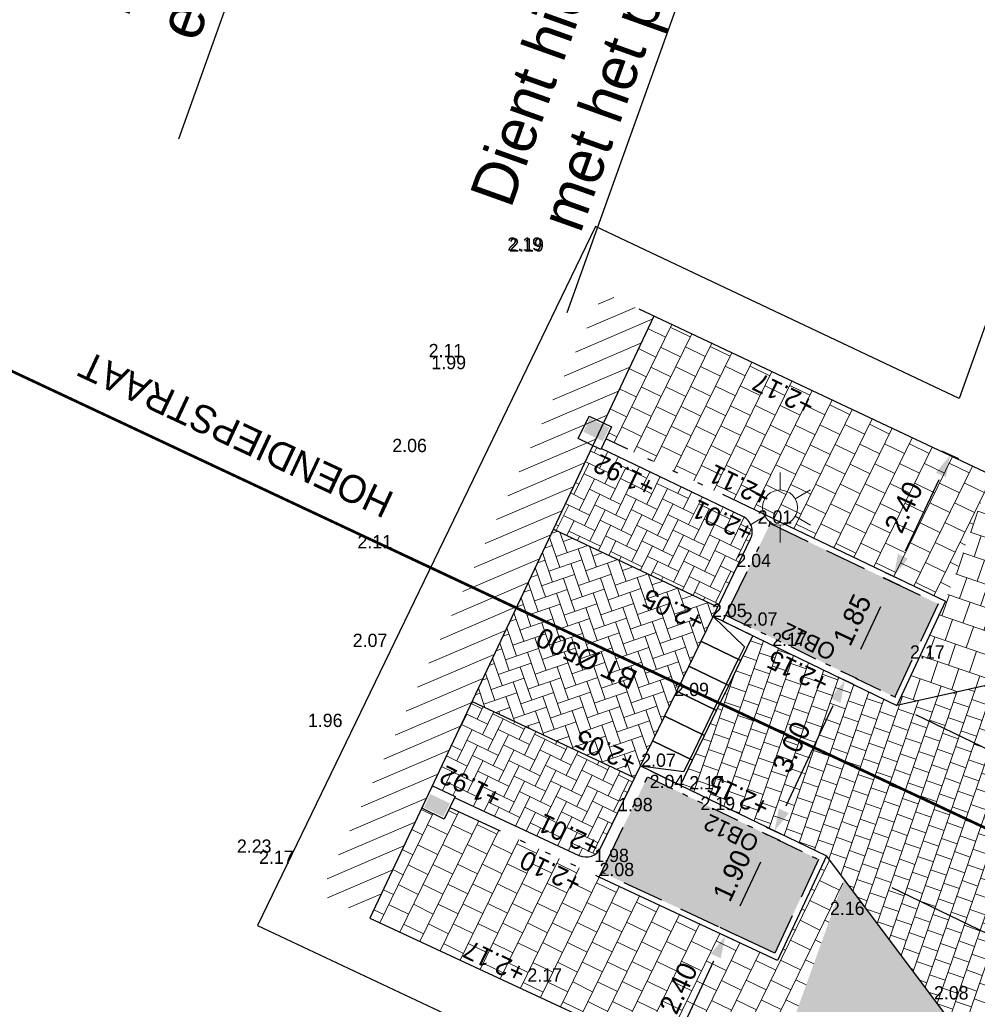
# Model space of a CAD drawing. Header units: metres. Extents: x 134157 to 138734, y 451157 to 455772.
# Tile 137 of 256: x 136385 to 136402, y 453375 to 453392. Entities that reach past the tile are written whole.
import ezdxf
from ezdxf import colors
from ezdxf.entities.mleader import LeaderData, LeaderLine
from ezdxf.enums import TextEntityAlignment as Align
from ezdxf.math import Vec2, Vec3

# ---------------------------------------------------------------- set-up
doc = ezdxf.new("R2010")
doc.units = ezdxf.units.M
for name, pattern in [('DASHDOT__G2', [1.2, 0.6, -0.3, 0, -0.3]), ('HIDDEN__G5', [1.125, 0.75, -0.375]), ('TR13X15__G2', [2.2, 1, -0.4, 0, -0.4, 0, -0.4]), ('TR18X20__G2', [2.6, 1, -0.4, 0, -0.4, 0, -0.4, 0, -0.4])]:
    doc.linetypes.add(name, pattern=pattern)
doc.layers.add('-DR-alg-hulplijnen aandachtspunten', color=210, linetype='Continuous', plot=False)
doc.layers.add('-DR-alg-hulplijnen bochtstralen uitritconstructies', color=210, linetype='Continuous', plot=False)
doc.layers.add('-DR-alg-hulplijnen kantverharding asflast nieuwe fietsstraat', color=7, linetype='Continuous', true_color=0xff9429, plot=False)
for name, color, linetype in [('-DR-alg-projectgrens 1-200', 3, 'PROJECTGRENS_1-200'), ('-DR-alg-txt-straatnaam', 2, 'Continuous'), ('-DR-bs-rio-DWA Jutfaseweg', 253, 'Continuous'), ('-DR-bs-rio-trottoirkolk', 253, 'Continuous'), ('-DR-bs-rio-txt @ 0.2', 253, 'Continuous'), ('-DR-bs-txt-hoogtemaat', 253, 'Continuous'), ('-DR-nw-maatvoering', 3, 'Continuous'), ('-DR-nw-txt-hoogtemaat', 2, 'Continuous'), ('-DR-nw-vh-band 10x20 ob', 2, 'HIDDEN__G5'), ('-DR-nw-vh-band 12x25 ob', 2, 'TR13X15__G2'), ('-DR-nw-vh-band 18-20x25', 2, 'TR18X20__G2'), ('-DR-nw-vh-band 5-20x25', 2, 'DASHDOT__G2'), ('-DR-nw-vh-band inritband 800x180x500mm', 2, 'Continuous'), ('-DR-nw-vh-kantverharding', 3, 'Continuous'), ('-DR-nw-vh-scheiding erfgrens en bebouwing', 3, 'Continuous'), ('-DR-nw-vh-scheiding verhardingen trottoir', 1, 'Continuous'), ('-DR-nw-vh-txt-kantopsluitingen', 2, 'Continuous')]:
    doc.layers.add(name, color=color, linetype=linetype)
for name, color, linetype, lineweight in [('-DR-bs-inr-lichtmast', 253, 'Continuous', 13), ('-DR-nw-vh-arc-bss grijs', 252, 'Continuous', 9), ('-DR-nw-vh-arc-dubbelklinkers inritten', 253, 'Continuous', 9), ('-DR-nw-vh-arc-herstellen verharding', 253, 'Continuous', 5), ('-DR-nw-vh-arc-tegels 300x300x45', 253, 'Continuous', 9)]:
    doc.layers.add(name, color=color, linetype=linetype, lineweight=lineweight)
doc.layers.add('-DR-nw-gr-arc-beplanting', color=7, linetype='Continuous', true_color=0xe5f0e7)
doc.layers.add('-DR-nw-gr-arc-gras', color=7, linetype='Continuous', true_color=0xb5d5a4)
doc.layers.add('-DR-nw-vh-arc-bss rood', color=7, linetype='Continuous', lineweight=9, true_color=0xce9c9c)
doc.layers.add('-DR-nw-vh-kantverharding halfverharding stabilizer', color=7, linetype='Continuous', true_color=0xe2e1c1, transparency=0.1)
doc.styles.add('18_200', font='romans', dxfattribs={"width": 0.8, "height": 0.36})
doc.styles.add('CE', font='txt', dxfattribs={"height": 1.8})
doc.styles.add('Drong', font='txt', dxfattribs={"height": 1.8})
doc.linetypes.add('PROJECTGRENS_1-200', pattern='A,0.32,-0.13,[133,ltypeshp.shx,S=0.13,R=0,X=-0.13,Y=0],-0.13,1.27', length=1.85)
doc.dimstyles.new('Drong', dxfattribs={"dimtxt": 1.8, "dimasz": 2.5, "dimexe": 0, "dimexo": 0, "dimgap": 0.9, "dimtad": 1, "dimzin": 0, "dimdsep": 46, "dimtxsty": 'Drong', "dimblk": 'dimblk-wit', "dimcen": 0, "dimse1": 1, "dimse2": 1, "dimclrd": 256, "dimclre": 1, "dimclrt": 7, "dimadec": 0, "dimazin": 0, "dimtfac": 1, "dimtmove": 0, "dimatfit": 3, "dimfxl": 1, "dimtolj": 1, "dimtzin": 0, "dimarcsym": 0})
pattern_1 = [(71, (0, 0), (-0.05887645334, 0.44332106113), [0.4, -0.4]), (161, (0, 0), (-0.13022726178, -0.37820743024), [])]
pattern_2 = [(64, (0, 0), (-0.0966888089, 0.28080469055), [0.63, -0.21]), (334, (-0.3775, 0.18412), (-0.0966888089, 0.28080469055), [0.63, -0.21])]
pattern_3 = [(115.335625, (136419.71802, 453326.2367), (-0.223681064, -0.105903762), [0.06, -0.187485]), (205.335625, (136419.71802, 453326.2367), (0.105903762, -0.223681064), [0.06, -0.187485])]
pattern_4 = [(154, (0, 0), (-0.44719184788, -0.00441035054), [0.4, -0.4]), (244, (0, 0), (0.35951761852, -0.1753484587), [])]

# ---------------------------------------------------------------- blocks, each defined once
blk = doc.blocks.new('*U35')
for points in [[(-0.218, -0.45), (0.502, -0.799), (0.72, -0.349), (0, 0)], [(0, 0), (0.566, -0.552), (0.457, -0.777)], [(-0.436, -0.9), (0.284, -1.249), (0.502, -0.799), (-0.218, -0.45)], [(0.239, -1.227), (0.457, -0.777)], [(-0.654, -1.35), (0.066, -1.699), (0.284, -1.249), (-0.436, -0.9)], [(0.021, -1.677), (0.239, -1.227)], [(-0.872, -1.8), (-0.152, -2.149), (0.066, -1.699), (-0.654, -1.35)], [(-0.197, -2.127), (0.021, -1.677)], [(-1.09, -2.25), (-0.37, -2.599), (-0.152, -2.149), (-0.872, -1.8)], [(-0.415, -2.577), (-0.197, -2.127)], [(-1.308, -2.7), (-0.588, -3.049), (-0.37, -2.599), (-1.09, -2.25)], [(-1.308, -2.7), (-0.524, -2.802), (-0.415, -2.577)]]:
    blk.add_lwpolyline(points)
blk = doc.blocks.new('*U122')
at = {"style": 'Drong'}
blk.add_attdef('BOBR', text='', height=1.8, rotation=84.51405, dxfattribs=at).set_placement((7.819, 81.414), align=Align.BOTTOM_RIGHT)
blk.add_attdef('MATERIAAL', text='', height=1.8, rotation=84.51405, dxfattribs=at).set_placement((0, 0), align=Align.BOTTOM_CENTER)
blk.add_attdef('BOBL', text='', height=1.8, rotation=84.51405, dxfattribs=at).set_placement((-6.483, -67.504), align=Align.BOTTOM_LEFT)
blk = doc.blocks.new('*U288')
blk.add_hatch(color=256).paths.add_polyline_path([(-0.03, -0.15), (-0.031, -0.42), (-0.421, -0.419), (-0.42, -0.149)])
blk.add_lwpolyline([(0, 0), (-0.001, -0.45), (-0.451, -0.449), (-0.45, 0.001)], close=True)
blk = doc.blocks.new('*U289')
blk.add_hatch(color=256).paths.add_polyline_path([(0.03, 0.15), (0.03, 0.42), (0.42, 0.42), (0.42, 0.15)])
blk.add_lwpolyline([(0, 0), (0, 0.45), (0.45, 0.45), (0.45, 0)], close=True)
blk = doc.blocks.new('dimblk-wit')
at = {"color": 7}
blk.add_line((0, -0.3333), (0, 0.3333), dxfattribs=at)
blk.add_solid([(0, 0), (-0.8, 0.2), (-0.8, -0.2)], dxfattribs=at)
blk = doc.blocks.new('*D290')
at = {"layer": '-DR-nw-maatvoering', "lineweight": -2, "transparency": 16777216}
blk.add_line((136398.776, 453378.238), (136399.623, 453380.05), dxfattribs=at)
at = {"layer": 'Defpoints', "color": 0, "transparency": 16777216}
for p in [(136399.834, 453380.503), (136399.834, 453380.503), (136398.564, 453377.785)]:
    blk.add_point(p, dxfattribs=at)
at = {"layer": '-DR-nw-maatvoering', "lineweight": -2, "transparency": 16777216, "xscale": 0.5, "yscale": 0.5, "zscale": 0.5}
for p, rotation in [((136399.834, 453380.503), 64.94902218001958), ((136398.564, 453377.785), 244.9490221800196)]:
    blk.add_blockref('dimblk-wit', p, dxfattribs=dict(at, rotation=rotation))
at = {"layer": '-DR-nw-maatvoering', "color": 7, "transparency": 16777216, "insert": (136398.87, 453379.298), "char_height": 0.36, "attachment_point": 5, "rotation": 64.949, "style": 'Drong'}
blk.add_mtext('\\A1;3.00', dxfattribs=at)
blk = doc.blocks.new('*D291')
at = {"layer": '-DR-nw-maatvoering', "lineweight": -2, "transparency": 16777216}
blk.add_line((136397.462, 453375.435), (136396.86, 453374.148), dxfattribs=at)
at = {"layer": 'Defpoints', "color": 0, "transparency": 16777216}
for p in [(136397.674, 453375.888), (136396.649, 453373.695), (136396.649, 453373.695)]:
    blk.add_point(p, dxfattribs=at)
at = {"layer": '-DR-nw-maatvoering', "lineweight": -2, "transparency": 16777216, "xscale": 0.5, "yscale": 0.5, "zscale": 0.5}
for p, rotation in [((136397.674, 453375.888), 64.95159069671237), ((136396.649, 453373.695), 244.9515906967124)]:
    blk.add_blockref('dimblk-wit', p, dxfattribs=dict(at, rotation=rotation))
at = {"layer": '-DR-nw-maatvoering', "color": 7, "transparency": 16777216, "insert": (136396.832, 453374.946), "char_height": 0.36, "attachment_point": 5, "rotation": 64.9516, "style": 'Drong'}
blk.add_mtext('\\A1;2.40', dxfattribs=at)
blk = doc.blocks.new('*D292')
at = {"layer": '-DR-nw-maatvoering', "lineweight": -2, "transparency": 16777216}
blk.add_line((136401.527, 453384.122), (136400.925, 453382.834), dxfattribs=at)
at = {"layer": 'Defpoints', "color": 0, "transparency": 16777216}
for p in [(136401.738, 453384.575), (136400.713, 453382.381), (136400.713, 453382.381)]:
    blk.add_point(p, dxfattribs=at)
at = {"layer": '-DR-nw-maatvoering', "lineweight": -2, "transparency": 16777216, "xscale": 0.5, "yscale": 0.5, "zscale": 0.5}
for p, rotation in [((136401.738, 453384.575), 64.95159069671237), ((136400.713, 453382.381), 244.9515906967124)]:
    blk.add_blockref('dimblk-wit', p, dxfattribs=dict(at, rotation=rotation))
at = {"layer": '-DR-nw-maatvoering', "color": 7, "transparency": 16777216, "insert": (136400.896, 453383.632), "char_height": 0.36, "attachment_point": 5, "rotation": 64.9516, "style": 'Drong'}
blk.add_mtext('\\A1;2.40', dxfattribs=at)
blk = doc.blocks.new('*D293')
at = {"layer": '-DR-nw-maatvoering', "lineweight": -2, "transparency": 16777216}
blk.add_line((136400.477, 453381.829), (136400.117, 453381.059), dxfattribs=at)
at = {"layer": 'Defpoints', "color": 0, "transparency": 16777216}
for p in [(136400.888, 453382.189), (136399.905, 453380.606), (136400.014, 453380.555)]:
    blk.add_point(p, dxfattribs=at)
at = {"layer": '-DR-nw-maatvoering', "lineweight": -2, "transparency": 16777216, "xscale": 0.5, "yscale": 0.5, "zscale": 0.5}
for p, rotation in [((136400.689, 453382.282), 64.95159069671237), ((136399.905, 453380.606), 244.9515906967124)]:
    blk.add_blockref('dimblk-wit', p, dxfattribs=dict(at, rotation=rotation))
at = {"layer": '-DR-nw-maatvoering', "color": 7, "transparency": 16777216, "insert": (136399.967, 453381.598), "char_height": 0.36, "attachment_point": 5, "rotation": 64.9516, "style": 'Drong'}
blk.add_mtext('\\A1;1.85', dxfattribs=at)
blk = doc.blocks.new('*D294')
at = {"layer": '-DR-nw-maatvoering', "lineweight": -2, "transparency": 16777216}
blk.add_line((136398.312, 453377.223), (136397.941, 453376.428), dxfattribs=at)
at = {"layer": 'Defpoints', "color": 0, "transparency": 16777216}
for p in [(136398.724, 453377.583), (136397.729, 453375.975), (136397.838, 453375.924)]:
    blk.add_point(p, dxfattribs=at)
at = {"layer": '-DR-nw-maatvoering', "lineweight": -2, "transparency": 16777216, "xscale": 0.5, "yscale": 0.5, "zscale": 0.5}
for p, rotation in [((136398.524, 453377.676), 64.95159069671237), ((136397.729, 453375.975), 244.9515906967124)]:
    blk.add_blockref('dimblk-wit', p, dxfattribs=dict(at, rotation=rotation))
at = {"layer": '-DR-nw-maatvoering', "color": 7, "transparency": 16777216, "insert": (136397.797, 453376.98), "char_height": 0.36, "attachment_point": 5, "rotation": 64.9516, "style": 'Drong'}
blk.add_mtext('\\A1;1.90', dxfattribs=at)
blk = doc.blocks.new('LICHTMAST')
at = {"ltscale": 0.1}
for p, q in [((0, 0.1266), (0, 0.2531)), ((-0.1096, 0.0633), (-0.2192, 0.1266)), ((0.1096, 0.0633), (0.2192, 0.1266)), ((-0.1096, -0.0633), (-0.2192, -0.1266)), ((0.1096, -0.0633), (0.2192, -0.1266)), ((0, -0.1266), (0, -0.2531))]:
    blk.add_line(p, q, dxfattribs=at)
blk.add_circle((0, 0), 0.1266, dxfattribs=at)
at = {"style": '18_200', "width": 0.8}
blk.add_attdef('HOOGTE', (0.2467, 0.2424), '', height=0.25, dxfattribs=at)

msp = doc.modelspace()

# ---------------------------------------------------------------- hatches: boundary and pattern name
at = {"layer": '-DR-nw-gr-arc-beplanting'}
h = msp.add_hatch(color=256, dxfattribs=at)
h.dxf.hatch_style = 1
h.paths.add_polyline_path([(136400.733, 453380.204), (136401.518, 453381.885), (136398.488, 453383.336), (136397.686, 453381.679)])
h = msp.add_hatch(color=256, dxfattribs=at)
h.dxf.hatch_style = 1
h.paths.add_polyline_path([(136396.274, 453378.763), (136395.44, 453377.043), (136398.571, 453375.579), (136399.361, 453377.268)])
at = {"layer": '-DR-nw-gr-arc-gras', "transparency": 33554687}
h = msp.add_hatch(dxfattribs=at)
h.set_pattern_fill('AGR-BOLLEN', color=256, scale=0.1, pattern_type=2)
h.set_pattern_definition(pattern_3)
edge = h.paths.add_edge_path()
edge.add_arc((-7000776.81, 3043164.568), 7592527.997, 340.0567505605, 340.0572256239)
edge.add_line((136455.782, 453494.254), (136455.124, 453494.493))
edge.add_arc((380495.222, 364992.548), 259592.304, 160.06665688, 160.08044536)
edge.add_line((136433.832, 453435.762), (136433.813, 453435.768))
edge.add_line((136433.813, 453435.768), (136432.179, 453431.255))
edge.add_line((136432.179, 453431.255), (136432.198, 453431.248))
edge.add_line((136432.198, 453431.248), (136431.678, 453429.87))
edge.add_line((136431.678, 453429.87), (136432.336, 453429.631))
edge.add_line((136432.336, 453429.631), (136434.309, 453435.077))
h = msp.add_hatch(dxfattribs=at)
h.set_pattern_fill('AGR-BOLLEN', color=256, scale=0.1, pattern_type=2)
h.set_pattern_definition(pattern_3)
edge = h.paths.add_edge_path()
edge.add_line((136383.213, 453288.902), (136370.311, 453255.802))
edge.add_line((136370.311, 453255.802), (136371.256, 453255.486))
edge.add_line((136371.256, 453255.486), (136384.151, 453288.554))
edge.add_line((136384.151, 453288.554), (136396.096, 453322.379))
edge.add_arc((144469.921, 450472.563), 8562.015, 160.3124921, 160.5585073, ccw=False)
edge.add_arc((136275.927, 453000.171), 380.647, 69.38656, 69.63258, ccw=False)
edge.add_arc((138171.73, 452736.535), 1867.673, 160.368791, 160.614806, ccw=False)
edge.add_arc((136543.228, 453720.076), 379.268, 249.61015, 249.85616, ccw=False)
edge.add_arc((139775.648, 452174.236), 3568.916, 160.2709, 160.516915, ccw=False)
edge.add_line((136416.23, 453379.007), (136415.289, 453379.344))
edge.add_arc((149594.404, 448661.535), 13998.1, 160.3038427, 160.5498578)
edge.add_line((136395.153, 453322.712), (136383.213, 453288.902))
at = {"layer": '-DR-nw-vh-arc-bss grijs'}
h = msp.add_hatch(dxfattribs=at)
h.set_pattern_fill('AVH-BSS_KEIFORMAAT_ELLEBOOG', color=256, scale=2, angle=64, pattern_type=2)
h.set_pattern_definition(pattern_2)
edge = h.paths.add_edge_path()
edge.add_arc((136397.863, 453383.192), 0.3, 334.1586, 424.4072)
edge.add_line((136397.993, 453383.462), (136395.284, 453384.744))
edge.add_line((136395.284, 453384.744), (136394.573, 453383.236))
edge.add_line((136394.573, 453383.236), (136397.537, 453381.832))
edge.add_line((136397.537, 453381.832), (136398.133, 453383.061))
h = msp.add_hatch(dxfattribs=at)
h.set_pattern_fill('AVH-BSS_KEIFORMAAT_ELLEBOOG', color=256, scale=2, angle=64, pattern_type=2)
h.set_pattern_definition(pattern_2)
edge = h.paths.add_edge_path()
edge.add_arc((136395.162, 453377.614), 0.3, 244.949, 334.1586)
edge.add_line((136395.432, 453377.484), (136396.041, 453378.741))
edge.add_line((136396.041, 453378.741), (136393.108, 453380.125))
edge.add_line((136393.108, 453380.125), (136392.392, 453378.599))
edge.add_line((136392.392, 453378.599), (136395.035, 453377.343))
at = {"layer": '-DR-nw-vh-arc-bss rood'}
h = msp.add_hatch(dxfattribs=at)
h.set_pattern_fill('AVH-BSS_KEIFORMAAT_ELLEBOOG', color=256, scale=2, angle=199, pattern_type=2)
h.set_pattern_definition([(199, (0, 0), (-0.13018958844, -0.26692821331), [0.63, -0.21]), (109, (0.13674, -0.39712), (-0.13018958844, -0.26692821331), [0.63, -0.21])])
h.paths.add_polyline_path([(136396.041, 453378.741), (136393.108, 453380.125), (136394.573, 453383.236), (136397.537, 453381.832), (136397.454, 453381.659), (136397.236, 453381.209), (136397.018, 453380.759), (136396.8, 453380.309), (136396.582, 453379.859), (136396.364, 453379.409), (136396.146, 453378.959)])
at = {"layer": '-DR-nw-vh-arc-dubbelklinkers inritten'}
h = msp.add_hatch(dxfattribs=at)
h.set_pattern_fill('AVH-TEGEL_200X200_HALFST', color=256, scale=1.5, angle=161, pattern_type=2)
h.set_pattern_definition([(161, (0, 0), (-0.33249079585, -0.044157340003), [0.3, -0.3]), (251, (0, 0), (0.28365557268, -0.09767044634), [])])
h.paths.add_polyline_path([(136407.939, 453381.657), (136400.772, 453380.052), (136398.174, 453381.31), (136396.866, 453378.61), (136399.502, 453377.333), (136404.168, 453371.11)])
at = {"layer": '-DR-nw-vh-arc-herstellen verharding'}
h = msp.add_hatch(dxfattribs=at)
h.set_pattern_fill('ANSI31', color=256, scale=0.1, angle=334.1285)
h.set_pattern_definition([(23.1371, (136310.10145, 453456.16418), (-0.1247561, 0.2919626), [])])
h.paths.add_polyline_path([(136395.478, 453387.503), (136390.361, 453376.641), (136391.263, 453376.21), (136396.386, 453387.083)])
at = {"layer": '-DR-nw-vh-arc-tegels 300x300x45'}
h = msp.add_hatch(dxfattribs=at)
h.set_pattern_fill('AVH-TEGEL_200X200_HALFST', color=256, scale=2, angle=71, pattern_type=2)
h.set_pattern_definition(pattern_1)
h.paths.add_polyline_path([(136407.308, 453384.644), (136409.097, 453384.003), (136408.996, 453383.721), (136409.279, 453383.62), (136409.077, 453383.064), (136408.512, 453383.258), (136407.939, 453381.657), (136400.772, 453380.052), (136401.651, 453381.932), (136403.142, 453386.111), (136403.715, 453385.926), (136406.605, 453394.03), (136408.424, 453393.383), (136409.936, 453392.84), (136410.218, 453392.739), (136407.477, 453385.115)])
h = msp.add_hatch(dxfattribs=at)
h.set_pattern_fill('AVH-TEGEL_200X200_HALFST', color=256, scale=2, angle=154, pattern_type=2)
h.set_pattern_definition(pattern_4)
h.paths.add_polyline_path([(136396.386, 453387.083), (136395.476, 453385.151), (136395.622, 453385.08), (136395.52, 453384.868), (136398.532, 453383.426), (136401.651, 453381.932), (136402.469, 453384.217)])
h = msp.add_hatch(dxfattribs=at)
h.set_pattern_fill('AVH-TEGEL_200X200_HALFST', color=256, scale=2, angle=71, pattern_type=2)
h.set_pattern_definition(pattern_1)
edge = h.paths.add_edge_path()
edge.add_line((136401.725, 453369.026), (136403.515, 453368.388))
edge.add_line((136403.515, 453368.388), (136403.616, 453368.67))
edge.add_line((136403.616, 453368.67), (136403.898, 453368.569))
edge.add_arc((149594.404, 448661.535), 14005.2, 160.3508874, 160.3610484, ccw=False)
edge.add_line((136404.733, 453370.908), (136404.168, 453371.11))
edge.add_line((136404.168, 453371.11), (136403.391, 453372.147))
edge.add_line((136403.391, 453372.147), (136403.059, 453371.951))
edge.add_line((136403.059, 453371.951), (136402.918, 453371.555))
edge.add_line((136402.918, 453371.555), (136402.439, 453370.208))
edge.add_line((136402.439, 453370.208), (136400.696, 453370.828))
edge.add_line((136400.696, 453370.828), (136401.315, 453372.571))
edge.add_line((136401.315, 453372.571), (136403.059, 453371.951))
edge.add_line((136403.059, 453371.951), (136403.368, 453372.177))
edge.add_line((136403.368, 453372.177), (136399.819, 453376.902))
edge.add_line((136399.819, 453376.902), (136398.377, 453372.898))
edge.add_line((136398.377, 453372.898), (136392.789, 453357.451))
edge.add_line((136392.789, 453357.451), (136391.883, 453355.067))
edge.add_line((136391.883, 453355.067), (136391.51, 453355.174))
edge.add_line((136391.51, 453355.174), (136389.121, 453349.059))
edge.add_line((136389.121, 453349.059), (136388.15, 453346.466))
edge.add_line((136388.15, 453346.466), (136392.323, 453344.983))
edge.add_line((136392.323, 453344.983), (136393.884, 453346.976))
edge.add_arc((149595.537, 448664.71), 14007.4, 160.3760696, 160.4717965, ccw=False)
edge = h.paths.add_edge_path(flags=16)
edge.add_line((136395.806, 453358.075), (136397.316, 453357.538))
edge.add_arc((149925.825, 448547.492), 14358.171, 160.4272144, 160.4715156)
edge.add_line((136393.601, 453347.076), (136392.088, 453347.613))
edge.add_arc((149259.709, 448780.403), 13654.123, 160.4116926, 160.4582821, ccw=False)
edge = h.paths.add_edge_path(flags=0)
edge.add_line((136395.732, 453357.57), (136397.054, 453357.099))
edge.add_arc((149595.537, 448664.71), 14007.8, 160.428434, 160.4713872)
edge.add_line((136393.54, 453347.204), (136392.216, 453347.674))
edge.add_arc((149594.404, 448661.534), 14009.2, 160.4146419, 160.4575939, ccw=False)
edge = h.paths.add_edge_path(flags=16)
edge.add_arc((142185.307, 451300.104), 6144.392, 160.3789094, 160.420236, ccw=False)
edge.add_line((136397.695, 453363.381), (136399.204, 453362.843))
edge.add_arc((199932.009, 430753.608), 67435.858, 160.41102904, 160.41479431)
edge.add_line((136397.718, 453358.668), (136396.209, 453359.206))
edge = h.paths.add_edge_path(flags=0)
edge.add_arc((134405.072, 454070.088), 2114.332, 340.365789, 340.467578)
edge.add_line((136397.729, 453363.181), (136399.049, 453362.711))
edge.add_arc((134873.169, 453902.996), 1618.708, 340.36898, 340.501924, ccw=False)
edge.add_line((136397.791, 453359.172), (136396.47, 453359.643))
h = msp.add_hatch(dxfattribs=at)
h.set_pattern_fill('AVH-TEGEL_200X200_HALFST', color=256, scale=2, angle=154, pattern_type=2)
h.set_pattern_definition(pattern_4)
h.paths.add_polyline_path([(136395.397, 453376.953), (136392.705, 453378.211), (136392.603, 453377.999), (136392.197, 453378.193), (136391.263, 453376.21), (136397.597, 453373.261), (136398.377, 453372.898), (136399.818, 453376.897), (136399.502, 453377.333), (136398.619, 453375.446)])

# ---------------------------------------------------------------- linework, layer by layer
at = {"layer": '-DR-alg-hulplijnen bochtstralen uitritconstructies', "flags": 128}
for points in [[(136401.109, 453379.888), (136402.466, 453379.231, 0.445866), (136409.352, 453382.044), (136412.975, 453392.153)], [(136402.04, 453361.573), (136404.953, 453369.739, 0.382805), (136402.423, 453375.919), (136400.687, 453376.76)]]:
    msp.add_lwpolyline(points, format="xyb", dxfattribs=at)
at = {"layer": '-DR-alg-hulplijnen kantverharding asflast nieuwe fietsstraat'}
for points in [[(136615.557, 453953.711), (136612.599, 453946.977), (136593.397, 453893.948), (136588.98, 453881.757), (136586.93, 453874.65, -0.015888), (136585.953, 453871.628), (136586.329, 453871.491), (136577.738, 453847.767, 0.004102), (136569.551, 453824.565, -0.004267), (136561.022, 453800.417), (136429.649, 453438.357, 0.002152), (136389.024, 453324.877), (136377.119, 453291.165), (136363.767, 453256.91), (136359.079, 453243.638)], [(136615.557, 453953.711), (136612.599, 453946.977), (136593.397, 453893.948), (136588.98, 453881.757), (136586.93, 453874.65, -0.015888), (136585.953, 453871.628), (136586.329, 453871.491), (136577.738, 453847.767, 0.004102), (136569.551, 453824.565, -0.004267), (136561.022, 453800.417), (136429.649, 453438.357, 0.002152), (136389.024, 453324.877), (136377.119, 453291.165), (136363.767, 453256.91), (136363.728, 453256.801)], [(136620.467, 453951.934), (136618.89, 453946.466, -0.016644), (136617.862, 453943.301), (136595.367, 453881.179, -0.016644), (136594.131, 453878.09), (136591.842, 453872.88, 0.011636), (136590.955, 453870.728), (136590.605, 453869.79), (136590.229, 453869.927), (136581.687, 453846.337, 0.004102), (136573.523, 453823.2, -0.004267), (136564.97, 453798.984), (136433.597, 453436.925, 0.002152), (136392.984, 453323.478), (136381.057, 453289.703), (136367.704, 453255.448), (136363.04, 453242.239)], [(136620.467, 453951.934), (136618.89, 453946.466, -0.016644), (136617.862, 453943.301), (136595.367, 453881.179, -0.016644), (136594.131, 453878.09), (136591.842, 453872.88, 0.011636), (136590.955, 453870.728), (136590.605, 453869.79), (136590.229, 453869.927), (136581.687, 453846.337, 0.004102), (136573.523, 453823.2, -0.004267), (136564.97, 453798.984), (136433.597, 453436.925, 0.002152), (136392.984, 453323.478), (136381.057, 453289.703), (136367.704, 453255.448), (136367.683, 453255.388)]]:
    msp.add_lwpolyline(points, format="xyb", dxfattribs=at)
at = {"layer": '-DR-alg-projectgrens 1-200', "flags": 128}
msp.add_lwpolyline([(136721.461, 454206.136), (136727.498, 454223.752), (136730.581, 454232.718), (136734.46, 454243.959), (136738.033, 454254.306), (136742.183, 454266.266), (136750.568, 454290.842), (136760.393, 454319.456), (136770.666, 454349.328), (136772.713, 454355.238), (136774.612, 454360.473), (136776.998, 454367), (136784.306, 454387.208), (136790.339, 454404.083), (136797.311, 454423.36), (136807.058, 454450.093), (136800.646, 454453.198), (136770.129, 454470.839), (136763.463, 454464.393), (136767.222, 454456.488), (136768.447, 454452.902), (136769.612, 454448.539), (136767.19, 454443.604), (136763.98, 454431.785), (136763.498, 454430.807), (136764.785, 454430.222), (136759.65, 454419.865), (136760.207, 454419.614), (136758.305, 454415.755), (136757.433, 454413.928), (136755.514, 454410.037), (136754.993, 454410.292), (136749.872, 454399.962), (136748.616, 454400.585), (136748.548, 454400.448), (136744.287, 454402.547), (136738.76, 454389.718), (136744.829, 454387.062), (136753.517, 454383.259), (136750.445, 454376.232), (136747.3, 454368.999), (136747.702, 454368.821), (136745.421, 454363.658), (136743.771, 454359.882), (136741.474, 454354.715), (136741.107, 454354.878), (136737.945, 454347.853), (136734.86, 454340.776), (136727.193, 454344.181), (136720.397, 454330.285), (136716.705, 454321.73), (136725.346, 454317.886), (136722.199, 454310.807), (136718.145, 454301.488), (136714.131, 454292.713), (136709.748, 454294.641), (136707.09, 454288.607), (136709.573, 454287.506), (136709.53, 454287.41), (136709.617, 454287.371), (136709.424, 454286.945), (136712.118, 454285.768), (136724.405, 454280.406), (136724.395, 454280.372), (136724.56, 454280.301), (136719.327, 454264.621), (136718.554, 454264.279), (136712.149, 454267.043), (136705.337, 454251.495), (136713.155, 454248.122), (136713.63, 454247.107), (136703.363, 454216.017), (136702.53, 454215.665), (136697.3, 454218.013), (136691.656, 454205.193), (136698.169, 454202.287), (136696.085, 454197.547), (136697.116, 454197.066), (136693.34, 454185.771), (136691.21, 454179.799), (136691.154, 454179.818), (136689.257, 454174.47), (136688.677, 454172.922), (136686.645, 454167.859), (136686.793, 454167.806), (136683.499, 454158.729), (136679.62, 454148.161), (136677.544, 454142.392), (136675.601, 454137.021), (136671.76, 454126.401), (136667.085, 454113.483), (136666.31, 454113.053), (136658.521, 454114.651), (136655.4, 454098.982), (136661.092, 454097.825), (136661.269, 454097.519), (136621.35, 453987.863), (136614.377, 453990.963), (136611.935, 453985.53), (136608.375, 453987.12), (136605.014, 453979.773), (136610.368, 453977.386), (136616.099, 453974.911), (136616.418, 453974.217), (136608.394, 453952.136), (136599.91, 453929.479), (136596.333, 453930.847), (136596.703, 453931.801), (136592.691, 453933.357), (136592.582, 453933.111), (136587.167, 453935.208), (136587.113, 453935.101), (136586.908, 453935.2), (136584.73, 453936.252), (136573.42, 453911.897), (136576.906, 453910.227), (136577.755, 453910.817), (136581.71, 453908.923), (136581.78, 453907.891), (136588.355, 453904.743), (136581.357, 453890.288), (136584.408, 453889.218), (136581.92, 453882.301), (136582.601, 453881.581), (136581.142, 453877.478), (136580.13, 453877.281), (136578.301, 453872.104), (136578.986, 453871.382), (136577.526, 453867.309), (136576.539, 453867.19), (136574.654, 453861.99), (136575.357, 453861.219), (136573.859, 453857.098), (136572.823, 453856.858), (136568.249, 453844.056), (136569.051, 453843.723), (136568.246, 453841.986), (136569.916, 453841.29), (136566.692, 453833.862), (136560.757, 453836.486), (136555.193, 453823.556), (136563.207, 453820.33), (136562.244, 453817.938), (136562.059, 453818.012), (136558.019, 453808.014), (136558.218, 453807.935), (136557.146, 453805.252), (136555.477, 453804.556), (136553.671, 453802.5), (136552.612, 453799.698), (136545.82, 453781.422), (136541.647, 453783.356), (136534.75, 453768.68), (136539.525, 453766.451), (136534.814, 453753.868), (136534.789, 453753.879), (136534.379, 453752.873), (136534.182, 453752.96), (136532.926, 453749.667), (136533.099, 453749.603), (136532.772, 453748.705), (136532.584, 453748.792), (136530.457, 453743.085), (136530.627, 453743.022), (136516.493, 453704.592), (136514.575, 453699.22), (136492.181, 453636.401), (136492.736, 453636.204), (136489.157, 453626.341), (136485.079, 453628.249), (136478.16, 453613.788), (136483.141, 453611.479), (136461.867, 453552.94), (136457.354, 453554.582), (136454.06, 453545.417), (136458.648, 453543.776), (136443.598, 453501.593), (136436.391, 453504.175), (136430.824, 453488.627), (136437.02, 453486.393), (136418.282, 453434.811), (136413.227, 453420.085), (136407.364, 453401.466), (136407.056, 453400.056), (136406.467, 453398.451), (136401.897, 453385.592), (136395.332, 453388.701), (136389.231, 453376.079), (136397.157, 453372.353), (136391.911, 453357.791), (136390.965, 453355.464), (136388.624, 453350.371), (136384.302, 453352.274), (136382.126, 453347.544), (136391.358, 453344.243), (136383.168, 453321.66), (136378.588, 453323.362), (136367.282, 453291.791), (136367.871, 453291.227), (136363.518, 453279.255), (136362.091, 453275.277), (136356.432, 453259.57), (136355.262, 453256.31), (136348.573, 453237.876), (136370.776, 453230.272), (136374.328, 453240.694), (136372.767, 453241.803), (136382.163, 453267.942), (136384.551, 453274.649), (136388.98, 453286.656), (136393.345, 453297.287), (136406.664, 453334.269), (136411.924, 453350.355), (136416.754, 453363.949), (136418.454, 453363.341), (136423.3, 453376.902), (136421.649, 453377.491), (136422.516, 453379.917), (136425.014, 453387.05), (136430.128, 453401.329), (136433.008, 453409.364), (136437.5, 453421.973), (136444.424, 453441.303), (136447.898, 453451.043), (136454.668, 453469.854), (136458.254, 453479.666), (136467.647, 453501.921), (136478.422, 453531.465), (136485.603, 453551.259), (136497.269, 453583.741), (136504.056, 453602.586), (136505.832, 453601.952), (136510.678, 453615.512), (136508.932, 453616.136), (136511.581, 453623.496), (136513.58, 453629.053), (136518.673, 453642.888), (136519.015, 453643.404), (136522.68, 453653.62), (136522.664, 453653.957), (136523.62, 453656.594), (136528.73, 453670.926), (136534.757, 453688.003), (136543.62, 453712.768), (136551.352, 453734.38), (136563.425, 453767.68), (136566.609, 453776.654), (136569.182, 453777.966), (136577.487, 453774.867), (136583.873, 453792.703), (136575.924, 453795.622), (136575.205, 453797.155), (136576.997, 453801.811), (136581.956, 453815.424), (136586.269, 453827.274), (136591.505, 453840.84), (136603.758, 453874.947), (136606.204, 453881.939), (136608.18, 453887.612), (136608.471, 453887.616), (136610.071, 453888.673), (136612.877, 453896.334), (136616.917, 453896.194), (136618.846, 453897.187), (136619.38, 453898.504), (136644.157, 453889.689), (136649.259, 453888.431), (136662.916, 453886.017), (136671.374, 453885.367), (136676.87, 453884.95), (136677.795, 453897.157), (136672.556, 453897.554), (136667.447, 453898.46), (136645.41, 453906.114), (136624.779, 453913.547), (136625.184, 453914.831), (136624.39, 453916.757), (136621.376, 453919.233), (136624.284, 453927.322), (136623.281, 453929.136), (136623.21, 453929.192), (136624.085, 453931.643), (136629.304, 453946.51), (136630.541, 453950.147), (136636.243, 453965.665), (136638.191, 453964.969), (136643.718, 453980.515), (136641.829, 453981.19), (136651.204, 454007.423), (136658.506, 454027.642), (136665.47, 454047.006), (136669.496, 454058.357), (136675.354, 454074.419), (136676.258, 454077.094), (136678.747, 454083.756), (136682.526, 454094.171), (136686.101, 454103.639), (136687.039, 454106.475), (136697.795, 454137.242), (136697.717, 454137.253), (136705.555, 454159.78), (136713.078, 454181.729), (136716.785, 454192.515), (136718.108, 454192.042), (136722.954, 454205.602)], close=True, dxfattribs=at)
at = {"layer": '-DR-bs-rio-DWA Jutfaseweg', "const_width": 0.05, "flags": 128}
msp.add_lwpolyline([(136408.104, 453375.146), (136381.469, 453387.651)], dxfattribs=at)
at = {"layer": '-DR-nw-vh-band 10x20 ob'}
for points in [[(136398.489, 453383.336), (136401.518, 453381.885), (136400.733, 453380.204)], [(136399.361, 453377.268), (136398.571, 453375.579), (136395.439, 453377.043)]]:
    msp.add_lwpolyline(points, dxfattribs=at)
at = {"layer": '-DR-nw-vh-band 10x20 ob', "ltscale": 0.9}
msp.add_lwpolyline([(136393.03, 453319.703), (136394.21, 453323.045, -0.001069), (136414.263, 453379.445)], format="xyb", dxfattribs=at)
at = {"layer": '-DR-nw-vh-band 12x25 ob', "ltscale": 0.5, "flags": 128}
for points in [[(136397.686, 453381.679), (136400.824, 453380.16)], [(136396.274, 453378.763), (136399.449, 453377.225)]]:
    msp.add_lwpolyline(points, dxfattribs=at)
at = {"layer": '-DR-nw-vh-band 18-20x25'}
for points in [[(136397.634, 453381.571), (136398.532, 453383.426), (136395.52, 453384.868)], [(136392.705, 453378.211), (136395.397, 453376.953), (136396.326, 453378.871)]]:
    msp.add_lwpolyline(points, dxfattribs=at)
at = {"layer": '-DR-nw-vh-band 5-20x25'}
msp.add_lwpolyline([(136392.703, 453320.879), (136393.55, 453323.278, -0.001051), (136413.267, 453378.74)], format="xyb", dxfattribs=at)
at = {"layer": '-DR-nw-vh-kantverharding'}
for p, q in [((136394.573, 453383.236), (136397.537, 453381.832)), ((136397.634, 453381.571), (136400.772, 453380.052)), ((136396.326, 453378.871), (136399.502, 453377.333))]:
    msp.add_line(p, q, dxfattribs=at)
for points in [[(136359.079, 453243.638), (136363.767, 453256.91), (136377.119, 453291.165), (136389.024, 453324.877, -0.002152), (136429.649, 453438.357), (136561.022, 453800.417, 0.004267), (136569.551, 453824.565, -0.004102), (136577.738, 453847.767), (136586.329, 453871.491), (136585.953, 453871.628)], [(136363.728, 453256.801), (136363.767, 453256.91), (136377.119, 453291.165), (136389.024, 453324.877, -0.002152), (136429.649, 453438.357), (136561.022, 453800.417, 0.004267), (136569.551, 453824.565, -0.004102), (136577.738, 453847.767), (136586.329, 453871.491), (136585.953, 453871.628)], [(136363.04, 453242.239), (136367.704, 453255.448), (136381.057, 453289.703), (136392.984, 453323.478, -0.002152), (136433.597, 453436.925), (136564.97, 453798.984, 0.004267), (136573.523, 453823.2, -0.004102), (136581.687, 453846.337), (136590.229, 453869.927), (136590.605, 453869.79)], [(136367.683, 453255.388), (136367.704, 453255.448), (136381.057, 453289.703), (136392.984, 453323.478, -0.002152), (136433.597, 453436.925), (136564.97, 453798.984, 0.004267), (136573.523, 453823.2, -0.004102), (136581.687, 453846.337), (136590.229, 453869.927), (136590.605, 453869.79)], [(136392.188, 453320.021), (136393.362, 453323.345, -0.002152), (136433.973, 453436.788), (136565.346, 453798.848, 0.004267), (136573.902, 453823.07, -0.004102), (136582.064, 453846.201), (136590.469, 453869.414)], [(136388.645, 453325.005, -0.002152), (136429.273, 453438.494), (136433.488, 453450.112)], [(136397.454, 453381.659), (136398.133, 453383.061, 0.415485), (136397.993, 453383.462), (136395.434, 453384.688)], [(136393.041, 453319.434), (136394.305, 453323.012, -0.001073), (136414.442, 453379.647, -0.001073)], [(136392.791, 453378.391), (136395.035, 453377.343, 0.410179), (136395.432, 453377.484), (136396.146, 453378.959)]]:
    msp.add_lwpolyline(points, format="xyb", dxfattribs=at)
for points in [[(136398.532, 453383.426), (136401.651, 453381.932), (136400.772, 453380.052)], [(136396.146, 453378.959), (136397.454, 453381.659)], [(136393.108, 453380.125), (136396.041, 453378.741)], [(136399.502, 453377.333), (136398.619, 453375.446), (136395.397, 453376.953)]]:
    msp.add_lwpolyline(points, dxfattribs=at)
at = {"layer": '-DR-nw-vh-kantverharding halfverharding stabilizer'}
msp.add_lwpolyline([(136370.263, 453255.678), (136383.213, 453288.902), (136395.153, 453322.712, -0.001073), (136415.289, 453379.344), (136415.794, 453380.756, -0.001051), (136435.759, 453436.14), (136510.274, 453641.501)], format="xyb", dxfattribs=at)
at = {"layer": '-DR-nw-vh-scheiding erfgrens en bebouwing', "flags": 128}
for points in [[(136420.456, 453435.011), (136414.841, 453419.4), (136408.327, 453401.19), (136408.018, 453399.776), (136407.407, 453398.111), (136402.469, 453384.217), (136396.123, 453387.207)], [(136396.386, 453387.083), (136391.263, 453376.21)], [(136391.263, 453376.21), (136398.377, 453372.898), (136392.789, 453357.451), (136391.883, 453355.067), (136391.51, 453355.174), (136389.121, 453349.059), (136388.15, 453346.466), (136392.323, 453344.983)]]:
    msp.add_lwpolyline(points, dxfattribs=at)
at = {"layer": '-DR-nw-vh-scheiding verhardingen trottoir'}
for points in [[(136407.939, 453381.657), (136400.772, 453380.052)], [(136404.168, 453371.11), (136399.502, 453377.333)]]:
    msp.add_lwpolyline(points, dxfattribs=at)

# ---------------------------------------------------------------- block references
at = {"layer": '-DR-bs-inr-lichtmast', "xscale": 2.5, "yscale": 2.5}
msp.add_blockref('LICHTMAST', (136398.664, 453383.625), dxfattribs=at)
at = {"layer": '-DR-bs-rio-trottoirkolk', "rotation": 154.407238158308}
for name, p in [('*U288', (136395.022, 453384.87)), ('*U289', (136392.798, 453378.405, 1.971))]:
    msp.add_blockref(name, p, dxfattribs=at)
at = {"layer": '-DR-bs-rio-txt @ 0.2'}
ref = msp.add_blockref('*U122', (136395.294, 453381.161, 1.969), dxfattribs=dict(at, xscale=0.2, yscale=0.2, zscale=0.2, rotation=70.33562535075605))
ref.add_attrib('MATERIAAL', 'BT Ø500', dxfattribs={"layer": '0', "height": 0.36, "rotation": 154.8497, "style": 'Drong'}).set_placement((136395.294, 453381.161, 1.969), align=Align.BOTTOM_CENTER)
at = {"layer": '-DR-nw-vh-band inritband 800x180x500mm'}
msp.add_blockref('*U35', (136397.454, 453381.659), dxfattribs=at)

# ---------------------------------------------------------------- texts
at = {"layer": '-DR-alg-txt-straatnaam', "style": 'Drong'}
msp.add_text('HOENDIEPSTRAAT', height=0.5, rotation=154.9775, dxfattribs=at).set_placement((136391.727, 453383.874, 2.093))
at = {"layer": '-DR-bs-txt-hoogtemaat', "color": 253, "char_height": 0.24, "attachment_point": 7, "style": 'Drong'}
for s, insert in [('2.19', (136393.742, 453388.26, 2.185)), ('2.19', (136393.777, 453388.244, 2.185)), ('2.11', (136392.322, 453386.339, 2.106)), ('1.99', (136392.372, 453386.119, 1.988)), ('2.06', (136391.666, 453384.622, 2.06)), ('2.01', (136398.259, 453383.331, 2.007)), ('2.11', (136391.037, 453382.887, 2.11)), ('2.04', (136397.876, 453382.545, 2.035)), ('2.05', (136397.436, 453381.643, 2.051)), ('2.07', (136397.992, 453381.488, 2.071)), ('2.07', (136390.952, 453381.103, 2.067)), ('2.17', (136398.522, 453381.123, 2.17)), ('2.17', (136401.01, 453380.896, 2.171)), ('2.09', (136396.756, 453380.217, 2.093)), ('1.96', (136390.143, 453379.658, 1.961)), ('2.07', (136396.158, 453378.939, 2.067)), ('2.04', (136396.311, 453378.555, 2.039)), ('2.17', (136397.025, 453378.535, 2.168)), ('1.98', (136395.74, 453378.137, 1.983)), ('2.19', (136397.228, 453378.157, 2.189)), ('2.23', (136388.861, 453377.387, 2.227)), ('2.17', (136389.262, 453377.19, 2.173)), ('1.98', (136395.311, 453377.22, 1.981)), ('2.08', (136395.406, 453376.966, 2.083)), ('2.16', (136399.565, 453376.263, 2.156)), ('2.17', (136394.104, 453375.063, 2.168)), ('2.08', (136401.442, 453374.738, 2.083))]:
    msp.add_mtext(s, dxfattribs=dict(at, insert=insert))
at = {"layer": '-DR-nw-txt-hoogtemaat', "style": 'Drong'}
for s, p in [('+2.17', (136399.318, 453385.576)), ('+1.92', (136396.445, 453384.103)), ('+2.11', (136398.524, 453383.919)), ('+2.01', (136398.22, 453383.283)), ('+2.05', (136397.328, 453381.675)), ('+2.15', (136399.578, 453380.564)), ('+2.05', (136396.111, 453379.133)), ('+1.92', (136393.67, 453378.483)), ('+2.15', (136398.504, 453378.321)), ('+2.01', (136395.441, 453377.611)), ('+2.10', (136395.115, 453376.948)), ('+2.17', (136394.098, 453375.33))]:
    msp.add_text(s, height=0.34, rotation=154.4072, dxfattribs=at).set_placement(p)
at = {"layer": '-DR-nw-vh-txt-kantopsluitingen', "style": 'Drong'}
for p in [(136399.701, 453381.117), (136398.31, 453377.656)]:
    msp.add_text('OB12', height=0.3, rotation=154.1586, dxfattribs=at).set_placement(p)

# ---------------------------------------------------------------- dimensions: what is measured, and where the dimension line sits
at = {"layer": '-DR-nw-maatvoering'}
for p1, p2, override, picture, middle in [((136401.738, 453384.575), (136400.713, 453382.381), {"dimrnd": 0.05, "dimtfill": 0}, '*D292', (136400.896, 453383.632)), ((136398.564, 453377.785), (136399.834, 453380.503), {"dimtfill": 0}, '*D290', (136398.87, 453379.298)), ((136397.674, 453375.888), (136396.649, 453373.695), {"dimrnd": 0.05, "dimtfill": 0}, '*D291', (136396.832, 453374.946))]:
    dim = msp.add_aligned_dim(p1=p1, p2=p2, distance=0, dimstyle='Drong', override=override, dxfattribs=at)
    dim.commit()
    dim.dimension.update_dxf_attribs({"geometry": picture, "text_midpoint": middle})
for base, p1, p2, override, picture, middle in [((136399.905, 453380.606), (136400.888, 453382.189), (136400.014, 453380.555), {"dimtfill": 0}, '*D293', (136399.967, 453381.598)), ((136397.729, 453375.975), (136398.724, 453377.583), (136397.838, 453375.924), {"dimrnd": 0.05, "dimtfill": 0}, '*D294', (136397.797, 453376.98))]:
    dim = msp.add_linear_dim(base=base, p1=p1, p2=p2, angle=64.9516, dimstyle='Drong', override=override, dxfattribs=at)
    dim.commit()
    dim.dimension.update_dxf_attribs({"geometry": picture, "text_midpoint": middle})

# ---------------------------------------------------------------- leaders
at = {"layer": '-DR-alg-hulplijnen aandachtspunten'}
ml = msp.add_multileader_mtext('Standard', dxfattribs=at)
ml.set_content('Dient hier rekening gehouden te worden \\Peen doorgaande weg? e.e.a. afhankelijk van aansluitend ontwerp', color=7, style='CE')
ml.set_leader_properties(color=256, linetype='ByLayer', lineweight=-1)
ml.build(insert=Vec2(0, 0))
ml.multileader.update_dxf_attribs({"text_left_attachment_type": 5, "text_right_attachment_type": 5, "dogleg_length": 70.905, "arrow_head_size": 0.5, "scale": 0.2})
ctx = ml.context
ctx.base_point, ctx.scale, ctx.char_height, ctx.arrow_head_size, ctx.landing_gap_size, ctx.plane_origin, ctx.plane_x_axis, ctx.plane_y_axis = Vec3(136388.378, 453391.884), 0.2, 0.8, 0.5, 0.04, Vec3(136401.827, 453391.351), Vec3(0.33651, 0.94168), Vec3(-0.94168, 0.33651)
ctx.left_attachment, ctx.right_attachment = 5, 5
notes = []
notes.append((ctx, [(1, (1, 1, 0), (136399.317, 453422.495), (-0.33651, -0.94168), 0.859, [(0, [(136413.52, 453427.306)], 0, [])])]))
ctx.mtext.insert, ctx.mtext.text_direction, ctx.mtext.rotation, ctx.mtext.flow_direction = Vec3(136386.14, 453392.726), Vec3(0.33651, 0.94168), 1.227588, 5
ml = msp.add_multileader_mtext('Standard', dxfattribs=at)
ml.set_content("Dient hier ook nog rekening gehouden te worden \\Pmet het plaatsen van nieuw OC's ?", color=7, style='CE')
ml.set_leader_properties(color=256, linetype='ByLayer', lineweight=-1)
ml.build(insert=Vec2(0, 0))
ml.multileader.update_dxf_attribs({"text_left_attachment_type": 5, "text_right_attachment_type": 5, "dogleg_length": 70.905, "arrow_head_size": 0.5, "scale": 0.2})
ctx = ml.context
ctx.base_point, ctx.scale, ctx.char_height, ctx.arrow_head_size, ctx.landing_gap_size, ctx.plane_origin, ctx.plane_x_axis, ctx.plane_y_axis = Vec3(136395.281, 453388.438), 0.2, 0.8, 0.5, 0.04, Vec3(136406.163, 453380.724), Vec3(0.33651, 0.94168), Vec3(-0.94168, 0.33651)
ctx.left_attachment, ctx.right_attachment = 5, 5
notes.append((ctx, [(1, (1, 1, 0), (136403.653, 453411.868), (-0.33651, -0.94168), 0.859, [(0, [(136415.673, 453415.43)], 0, [])])]))
ctx.mtext.insert, ctx.mtext.text_direction, ctx.mtext.rotation, ctx.mtext.flow_direction = Vec3(136393.051, 453389.277), Vec3(0.33651, 0.94168), 1.227588, 5
for ctx, leaders in notes:
    for number, flags, end, landing, length, lines in leaders:
        leader = LeaderData()
        leader.index, (leader.has_last_leader_line, leader.has_dogleg_vector, leader.attachment_direction) = number, flags
        leader.last_leader_point, leader.dogleg_vector, leader.dogleg_length = Vec3(end), Vec3(landing), length
        for number, points, colour, breaks in lines:
            line = LeaderLine()
            line.index, line.vertices, line.color, line.breaks = number, Vec3.list(points), colors.encode_raw_color(colour), breaks
            leader.lines.append(line)
        ctx.leaders.append(leader)

doc.saveas('drawing.dxf')
